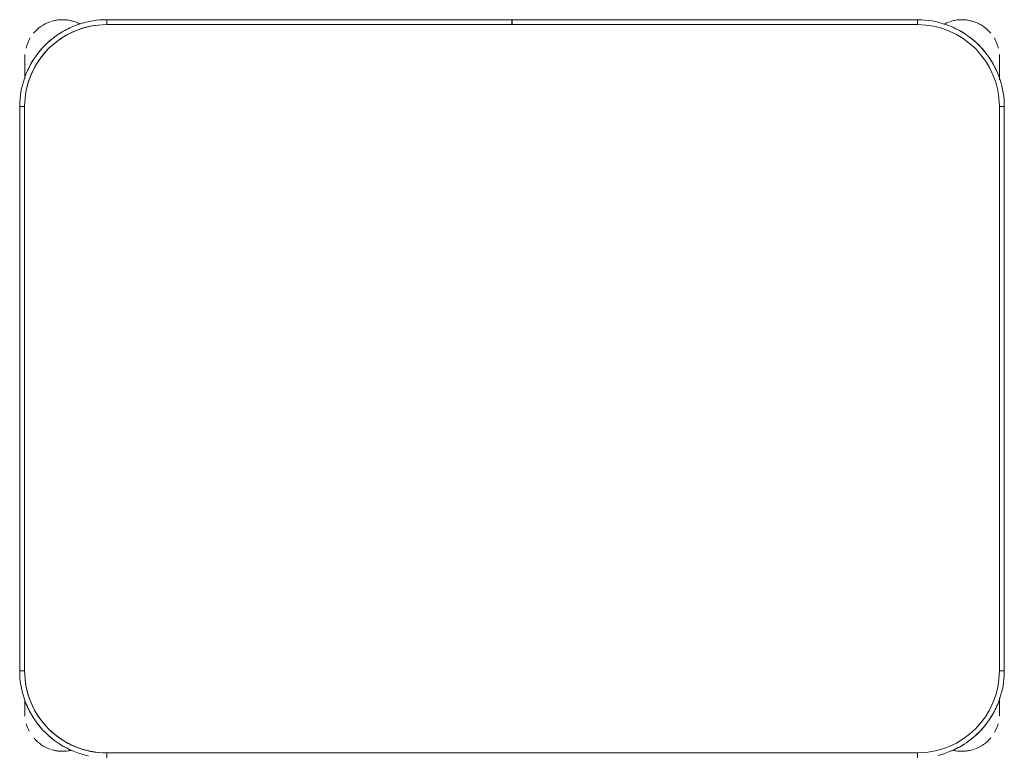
# Model space of a CAD drawing. Header units: metres. Extents: x 2.9 to 42.3, y -72.9 to -49.3.
# Tile 75 of 256: x 8.416 to 9.016, y -64.124 to -63.675. Entities that reach past the tile are written whole.
import ezdxf

# ---------------------------------------------------------------- set-up
doc = ezdxf.new("R2010")
doc.units = ezdxf.units.M
doc.layers.add('I-FURN', color=7, linetype='Continuous', lineweight=18)

# ---------------------------------------------------------------- blocks, each defined once
blk = doc.blocks.new('ConjuntoParaAlunoTamanho6 - CJA06_ConjuntoParaAlunoTamanho6-V18-2PAV')
at = {"layer": 'I-FURN', "color": 253, "true_color": 0xaaaaaa}
for p, q in [((-0.247, 0.06497), (-0.247, 0.06197)), ((0.247, 0.06497), (0.247, 0.06197)), ((-0.29713, 0.03797), (-0.29713, 0.02828)), ((-0.29713, 0.02878), (-0.29713, 0.03797)), ((0.29687, 0.03797), (0.29687, 0.02961)), ((0.29687, 0.03299), (0.29687, 0.03797)), ((-0.3, 0.01197), (-0.3, -0.33203)), ((-0.3, 0.01197), (-0.297, 0.01197)), ((-0.3, 0.01197), (-0.3, -0.33203)), ((0.3, 0.01197), (0.297, 0.01197)), ((0.3, -0.33203), (0.3, 0.01197)), ((0.3, -0.33203), (0.3, 0.01197)), ((-0.3, -0.33203), (-0.297, -0.33203)), ((0.3, -0.33203), (0.297, -0.33203)), ((-0.29713, -0.34835), (-0.29713, -0.35394)), ((-0.29713, -0.34868), (-0.29713, -0.36203)), ((0.29687, -0.35394), (0.29687, -0.3492)), ((0.29687, -0.36203), (0.29687, -0.34961)), ((-0.29713, -0.35705), (-0.29713, -0.36203)), ((0.29687, -0.36203), (0.29687, -0.35705)), ((-0.247, -0.38503), (-0.247, -0.38203)), ((-0.00005, -0.38203), (-0.00005, -0.38503)), ((0.00005, -0.38503), (0.00005, -0.38203)), ((0.247, -0.38503), (0.247, -0.38203)), ((-0.247, -0.38503), (-0.00005, -0.38503)), ((-0.247, -0.38503), (-0.00005, -0.38503)), ((0.00005, -0.38503), (0.247, -0.38503)), ((0.00005, -0.38503), (0.247, -0.38503))]:
    blk.add_line(p, q, dxfattribs=at)
at = {"layer": 'I-FURN', "color": 253, "true_color": 0xaaaaaa, "flags": 128}
for points in [[(-0.2596, 0.06345), (-0.26165, 0.0629), (-0.26367, 0.06228), (-0.26567, 0.06157), (-0.26764, 0.06078), (-0.26957, 0.05992), (-0.27147, 0.05898), (-0.27333, 0.05796), (-0.27515, 0.05687), (-0.27693, 0.05571), (-0.27865, 0.05448), (-0.28033, 0.05318), (-0.28195, 0.05181), (-0.28351, 0.05038), (-0.28502, 0.04889), (-0.28647, 0.04734), (-0.28785, 0.04574), (-0.28917, 0.04407), (-0.29042, 0.04236), (-0.2916, 0.0406), (-0.29271, 0.0388), (-0.29374, 0.03695), (-0.29471, 0.03506), (-0.29559, 0.03313), (-0.2964, 0.03117), (-0.29713, 0.02918), (-0.29777, 0.02716), (-0.29834, 0.02512), (-0.29883, 0.02306), (-0.29923, 0.02097), (-0.29955, 0.01888), (-0.29978, 0.01677), (-0.29993, 0.01466), (-0.3, 0.01254), (-0.3, 0.01197)], [(0.247, 0.06197), (0.1235, 0.06197), (0, 0.06197), (-0.1235, 0.06197), (-0.247, 0.06197)], [(-0.247, 0.06197), (-0.1235, 0.06197), (0, 0.06197), (0.1235, 0.06197), (0.247, 0.06197)], [(0.3, 0.01197), (0.29996, 0.01409), (0.29983, 0.0162), (0.29962, 0.01831), (0.29932, 0.02041), (0.29894, 0.0225), (0.29848, 0.02456), (0.29794, 0.02661), (0.29731, 0.02864), (0.2966, 0.03064), (0.29582, 0.03261), (0.29495, 0.03454), (0.29401, 0.03644), (0.29299, 0.0383), (0.2919, 0.04012), (0.29074, 0.04189), (0.28951, 0.04362), (0.28821, 0.04529), (0.28685, 0.04691), (0.28542, 0.04848), (0.28393, 0.04999), (0.28238, 0.05143), (0.28077, 0.05282), (0.27911, 0.05413), (0.2774, 0.05538), (0.27564, 0.05656), (0.27383, 0.05767), (0.27198, 0.05871), (0.27009, 0.05967), (0.26816, 0.06056), (0.2662, 0.06136), (0.26421, 0.06209), (0.2622, 0.06274), (0.26015, 0.06331), (0.25809, 0.06379)], [(-0.29713, 0.03797), (-0.29713, 0.03796), (-0.29713, 0.03792), (-0.29713, 0.03785), (-0.29713, 0.03775), (-0.29713, 0.03763), (-0.29713, 0.03748), (-0.29713, 0.03731), (-0.29713, 0.03711), (-0.29713, 0.03688), (-0.29713, 0.03663), (-0.29713, 0.03635), (-0.29713, 0.03605), (-0.29713, 0.03572), (-0.29713, 0.03537), (-0.29713, 0.035), (-0.29713, 0.03461), (-0.29713, 0.03419), (-0.29713, 0.03375), (-0.29713, 0.03329), (-0.29713, 0.03282), (-0.29713, 0.03232), (-0.29713, 0.0318), (-0.29713, 0.03127), (-0.29713, 0.03072), (-0.29713, 0.03016), (-0.29713, 0.02958), (-0.29713, 0.02898)], [(0.29687, 0.03), (0.29687, 0.03057), (0.29687, 0.03112), (0.29687, 0.03166), (0.29687, 0.03218), (0.29687, 0.03268), (0.29687, 0.03317), (0.29687, 0.03363), (0.29687, 0.03407), (0.29687, 0.0345), (0.29687, 0.0349), (0.29687, 0.03528), (0.29687, 0.03563), (0.29687, 0.03596), (0.29687, 0.03627), (0.29687, 0.03656), (0.29687, 0.03682), (0.29687, 0.03705), (0.29687, 0.03726), (0.29687, 0.03744), (0.29687, 0.0376), (0.29687, 0.03772), (0.29687, 0.03783), (0.29687, 0.0379), (0.29687, 0.03795), (0.29687, 0.03797)], [(-0.297, 0.01197), (-0.297, -0.07403), (-0.297, -0.16003), (-0.297, -0.24603), (-0.297, -0.33203)], [(-0.297, -0.33203), (-0.297, -0.24603), (-0.297, -0.16003), (-0.297, -0.07403), (-0.297, 0.01197)], [(0.297, -0.33203), (0.297, -0.24603), (0.297, -0.16003), (0.297, -0.07403), (0.297, 0.01197)], [(0.297, 0.01197), (0.297, -0.07403), (0.297, -0.16003), (0.297, -0.24603), (0.297, -0.33203)], [(-0.3, -0.33203), (-0.29996, -0.33415), (-0.29983, -0.33627), (-0.29962, -0.33838), (-0.29932, -0.34048), (-0.29894, -0.34256), (-0.29848, -0.34463), (-0.29794, -0.34668), (-0.29731, -0.34871), (-0.2966, -0.3507), (-0.29582, -0.35267), (-0.29495, -0.35461), (-0.29401, -0.35651), (-0.29299, -0.35837), (-0.2919, -0.36019), (-0.29074, -0.36196), (-0.28951, -0.36368), (-0.28821, -0.36536), (-0.28685, -0.36698), (-0.28542, -0.36855), (-0.28393, -0.37005), (-0.28238, -0.3715), (-0.28077, -0.37288), (-0.27911, -0.3742), (-0.2774, -0.37545), (-0.27564, -0.37663), (-0.27383, -0.37774), (-0.27198, -0.37878), (-0.27009, -0.37974), (-0.26816, -0.38062), (-0.2662, -0.38143), (-0.26421, -0.38216), (-0.2622, -0.38281), (-0.26015, -0.38338), (-0.25809, -0.38386), (-0.25601, -0.38426), (-0.25391, -0.38458), (-0.25181, -0.38482), (-0.24969, -0.38497), (-0.24757, -0.38503), (-0.247, -0.38503)], [(0.247, -0.38503), (0.24912, -0.38499), (0.25124, -0.38486), (0.25334, -0.38465), (0.25544, -0.38436), (0.25753, -0.38398), (0.2596, -0.38351), (0.26165, -0.38297), (0.26367, -0.38234), (0.26567, -0.38164), (0.26764, -0.38085), (0.26957, -0.37999), (0.27147, -0.37904), (0.27333, -0.37803), (0.27515, -0.37694), (0.27693, -0.37578), (0.27865, -0.37454), (0.28033, -0.37324), (0.28195, -0.37188), (0.28351, -0.37045), (0.28502, -0.36896), (0.28647, -0.36741), (0.28785, -0.3658), (0.28917, -0.36414), (0.29042, -0.36243), (0.2916, -0.36067), (0.29271, -0.35886), (0.29374, -0.35701), (0.29471, -0.35512), (0.29559, -0.3532), (0.2964, -0.35124), (0.29713, -0.34925), (0.29777, -0.34723), (0.29834, -0.34519), (0.29883, -0.34312), (0.29923, -0.34104), (0.29955, -0.33895), (0.29978, -0.33684), (0.29993, -0.33472), (0.3, -0.33261), (0.3, -0.33203)], [(-0.29713, -0.34907), (-0.29713, -0.34973), (-0.29713, -0.35038), (-0.29713, -0.35102), (-0.29713, -0.35165), (-0.29713, -0.35227), (-0.29713, -0.35288), (-0.29713, -0.35348), (-0.29713, -0.35406), (-0.29713, -0.35463), (-0.29713, -0.35518), (-0.29713, -0.35572), (-0.29713, -0.35624), (-0.29713, -0.35674), (-0.29713, -0.35722), (-0.29713, -0.35769), (-0.29713, -0.35813), (-0.29713, -0.35855), (-0.29713, -0.35895), (-0.29713, -0.35933), (-0.29713, -0.35969), (-0.29713, -0.36002), (-0.29713, -0.36033), (-0.29713, -0.36061), (-0.29713, -0.36087), (-0.29713, -0.36111), (-0.29713, -0.36131), (-0.29713, -0.3615), (-0.29713, -0.36165), (-0.29713, -0.36178), (-0.29713, -0.36188), (-0.29713, -0.36196), (-0.29713, -0.36201), (-0.29713, -0.36203)], [(0.29687, -0.36203), (0.29687, -0.36201), (0.29687, -0.36197), (0.29687, -0.36191), (0.29687, -0.36181), (0.29687, -0.36169), (0.29687, -0.36154), (0.29687, -0.36137), (0.29687, -0.36117), (0.29687, -0.36094), (0.29687, -0.36069), (0.29687, -0.36041), (0.29687, -0.36011), (0.29687, -0.35978), (0.29687, -0.35943), (0.29687, -0.35906), (0.29687, -0.35866), (0.29687, -0.35825), (0.29687, -0.35781), (0.29687, -0.35735), (0.29687, -0.35687), (0.29687, -0.35638), (0.29687, -0.35586), (0.29687, -0.35533), (0.29687, -0.35478), (0.29687, -0.35421), (0.29687, -0.35363), (0.29687, -0.35304), (0.29687, -0.35244), (0.29687, -0.35182), (0.29687, -0.35119), (0.29687, -0.35055), (0.29687, -0.3499)], [(-0.247, -0.38203), (-0.1235, -0.38203), (0, -0.38203), (0.1235, -0.38203), (0.247, -0.38203)], [(-0.00005, -0.38203), (-0.06179, -0.38203), (-0.12353, -0.38203), (-0.18526, -0.38203), (-0.247, -0.38203)], [(0.247, -0.38203), (0.18526, -0.38203), (0.12352, -0.38203), (0.06179, -0.38203), (0.00005, -0.38203)]]:
    blk.add_lwpolyline(points, dxfattribs=at)
at = {"layer": 'I-FURN', "color": 253, "true_color": 0xaaaaaa}
for centre, radius, start, end in [((-0.247, 0.01197), 0.05, 90, 180), ((-0.247, 0.01197), 0.05, 90, 180), ((-0.27413, 0.03797), 0.023, 76.78758, 108), ((-0.27413, 0.03797), 0.023, 76.40434, 104.46692), ((-0.247, 0.01197), 0.053, 112.5, 122.69993), ((0.247, 0.01197), 0.05, 360, 90), ((0.247, 0.01197), 0.05, 0, 90), ((0.247, 0.01197), 0.053, 57.30007, 67.5), ((0.247, 0.01197), 0.053, 57.30007, 67.5), ((0.27387, 0.03797), 0.023, 75.53308, 103.10319), ((0.27387, 0.03797), 0.023, 72, 102.57928), ((-0.27413, 0.03797), 0.023, 109.92744, 140.02309), ((-0.247, 0.01197), 0.053, 127.1607, 143.14964), ((0.247, 0.01197), 0.053, 37.1607, 53.14964), ((0.247, 0.01197), 0.053, 37.1607, 53.14964), ((0.27387, 0.03797), 0.023, 41.01944, 70.30683), ((-0.27413, 0.03797), 0.023, 149.97621, 164.34498), ((0.27387, 0.03797), 0.023, 15.73053, 28.00925), ((-0.27413, 0.03797), 0.023, 176.5669, 180), ((-0.247, 0.01197), 0.053, 147.30007, 157.5), ((0.247, 0.01197), 0.053, 22.5, 32.69993), ((0.247, 0.01197), 0.053, 22.5, 32.69993), ((0.27387, 0.03797), 0.023, 360, 4.00915), ((-0.247, -0.33203), 0.05, 180, 270), ((-0.247, -0.33203), 0.05, 180, 270), ((0.247, -0.33203), 0.05, 270, 360), ((0.247, -0.33203), 0.05, 270, 0), ((-0.247, -0.33203), 0.053, 202.5, 212.69993), ((0.247, -0.33203), 0.053, 327.30007, 337.5), ((0.247, -0.33203), 0.053, 327.30007, 337.5), ((-0.27413, -0.36203), 0.023, 180, 184.41224), ((-0.247, -0.33203), 0.053, 217.1607, 233.14964), ((0.247, -0.33203), 0.053, 307.1607, 323.14964), ((0.247, -0.33203), 0.053, 307.1607, 323.14964), ((0.27387, -0.36203), 0.023, 355.58784, 360), ((-0.27413, -0.36203), 0.023, 194.46313, 211.29748), ((0.27387, -0.36203), 0.023, 328.70279, 345.53679), ((-0.27413, -0.36203), 0.023, 220.15845, 250.98921), ((-0.247, -0.33203), 0.053, 237.30007, 247.5), ((0.247, -0.33203), 0.053, 292.5, 302.69993), ((0.247, -0.33203), 0.053, 292.5, 302.69993), ((0.27387, -0.36203), 0.023, 289.64716, 320.10645), ((-0.27413, -0.36203), 0.023, 241.29896, 288), ((-0.27413, -0.36203), 0.023, 289.64716, 297.85925), ((0.27387, -0.36203), 0.023, 242.37001, 250.98921), ((0.27387, -0.36203), 0.023, 243.53772, 288), ((-0.27413, -0.36203), 0.023, 255.53308, 284.46692), ((0.27387, -0.36203), 0.023, 255.53308, 284.46692)]:
    blk.add_arc(centre, radius, start, end, dxfattribs=at)
blk = doc.blocks.new('4 GRE - ESCOLA DE CINEMA E AUDIOVISUAL CINE REX R07_rvt-1-2PAV')
at = {"layer": 'I-FURN', "color": 253, "lineweight": 18, "true_color": 0xaaaaaa, "rotation": 180}
blk.add_blockref('ConjuntoParaAlunoTamanho6 - CJA06_ConjuntoParaAlunoTamanho6-V18-2PAV', (8.71639, -64.06045), dxfattribs=at)

msp = doc.modelspace()

# ---------------------------------------------------------------- block references
at = {"lineweight": 5}
msp.add_blockref('4 GRE - ESCOLA DE CINEMA E AUDIOVISUAL CINE REX R07_rvt-1-2PAV', (0, 0), dxfattribs=at)

doc.saveas('drawing.dxf')
